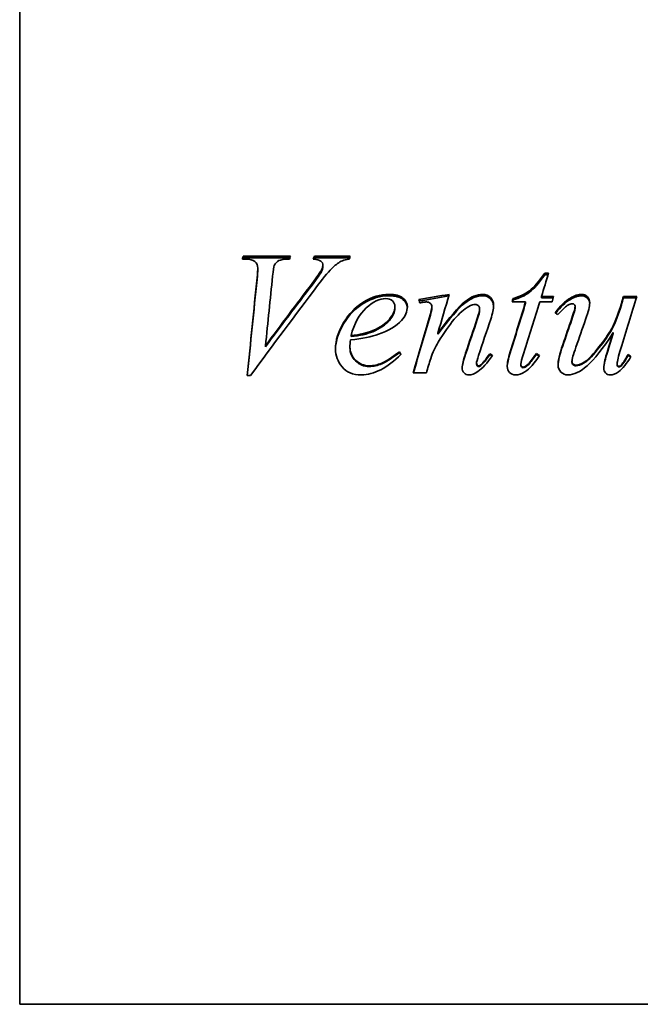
# Model space of a CAD drawing. Header units: millimetres. Extents: x 425 to 835, y 157 to 734.
# Tile 2 of 7: x 425 to 519, y 389 to 538. Entities that reach past the tile are written whole.
import ezdxf

# ---------------------------------------------------------------- set-up
doc = ezdxf.new("R2010")
doc.units = ezdxf.units.MM
doc.header["$LTSCALE"] = 3
doc.layers.add('Krawędzie widoczne(ISO)', color=7, linetype='Continuous', lineweight=35, true_color=0x262659)

msp = doc.modelspace()

# ---------------------------------------------------------------- linework, layer by layer
at = {"layer": 'Krawędzie widoczne(ISO)'}
for p, q in [((425.35, 564.6), (425.35, 389)), ((459.47, 501.59), (458.98, 501.59)), ((459.11, 502.06), (466.23, 502.06)), ((459.11, 501.77), (459.11, 502.06)), ((459.11, 501.77), (466.14, 501.77)), ((469.85, 502.06), (475.24, 502.06)), ((469.85, 501.77), (469.85, 502.06)), ((469.85, 501.77), (475.16, 501.77)), ((461.3, 499.98), (461.3, 500.25)), ((470.94, 499.73), (470.94, 500)), ((471.13, 500.42), (471.13, 500.69)), ((504.63, 499.48), (505.22, 499.48)), ((504.63, 499.23), (504.63, 499.48)), ((504.63, 499.23), (505.14, 499.23)), ((499.85, 495.44), (499.85, 495.66)), ((504.14, 495.97), (505.98, 495.97)), ((504.14, 495.75), (504.14, 495.97)), ((504.14, 495.75), (505.92, 495.75)), ((508.51, 495.5), (508.51, 495.71)), ((516.52, 495.97), (518.54, 495.97)), ((516.52, 495.75), (516.52, 495.97)), ((516.52, 495.75), (518.47, 495.75)), ((482.01, 494.2), (482.01, 494.4)), ((487.6, 494.22), (487.6, 494.42)), ((494.79, 493.96), (494.79, 494.16)), ((501.74, 495.14), (499.72, 495.14)), ((501.74, 494.93), (501.74, 495.14)), ((505.76, 495.14), (503.88, 495.14)), ((509.23, 494.27), (509.23, 494.48)), ((516.22, 494.69), (516.22, 494.89)), ((475.38, 489.88), (475.38, 490.03)), ((488.49, 490.24), (488.49, 490.4)), ((514.97, 490.34), (514.97, 490.5)), ((462.47, 488.36), (462.47, 488.49)), ((475.22, 488.17), (475.22, 488.3)), ((482.69, 487.46), (482.69, 487.59)), ((496.32, 487.17), (496.32, 487.29)), ((503.39, 487.22), (503.39, 487.34)), ((517.24, 487.07), (517.24, 487.19)), ((494.33, 485.77), (494.33, 485.88)), ((494.97, 485.51), (494.97, 485.61)), ((501.02, 485.61), (501.02, 485.71)), ((502.13, 485.61), (502.13, 485.71)), ((508.74, 486.03), (508.74, 486.14)), ((515.57, 485.71), (515.57, 485.82)), ((460.2, 484), (459.72, 484)), ((486.76, 484.41), (484.77, 484.41)), ((543.15, 389), (425.35, 389))]:
    msp.add_line(p, q, dxfattribs=at)
for points in [[(458.98, 501.59), (459.02, 501.75), (459.07, 501.9), (459.11, 502.06)], [(459.06, 501.59), (459.08, 501.65), (459.1, 501.71), (459.11, 501.77)], [(466.23, 502.06), (466.18, 501.9), (466.13, 501.75), (466.08, 501.59)], [(469.69, 501.59), (469.74, 501.75), (469.79, 501.9), (469.85, 502.06)], [(469.78, 501.59), (469.8, 501.65), (469.83, 501.71), (469.85, 501.77)], [(475.11, 501.59), (474.68, 501.56), (474.34, 501.48), (474.08, 501.35)], [(475.24, 502.06), (475.2, 501.9), (475.16, 501.75), (475.11, 501.59)], [(461.2, 498.76), (461.27, 499.5), (461.3, 500), (461.3, 500.25)], [(461.2, 498.51), (461.27, 499.24), (461.3, 499.73), (461.3, 499.98)], [(463.8, 500.62), (463.72, 500.43), (463.63, 499.9), (463.54, 499.02)], [(469.49, 497.9), (470.26, 498.91), (470.74, 499.61), (470.94, 500)], [(470.94, 500), (471.06, 500.26), (471.13, 500.49), (471.13, 500.69)], [(470.94, 499.73), (471.06, 499.99), (471.13, 500.22), (471.13, 500.42)], [(459.72, 484), (460.21, 488.98), (460.71, 493.92), (461.2, 498.76)], [(459.72, 484), (460.22, 488.9), (460.71, 493.75), (461.2, 498.51)], [(463.54, 499.02), (463.18, 495.55), (462.82, 492.04), (462.47, 488.49)], [(469.49, 497.66), (470.26, 498.66), (470.74, 499.35), (470.94, 499.73)], [(505.22, 499.48), (504.86, 498.32), (504.5, 497.15), (504.14, 495.97)], [(470.33, 497.59), (466.96, 493.13), (463.58, 488.58), (460.2, 484)], [(462.47, 488.49), (464.81, 491.66), (467.15, 494.8), (469.49, 497.9)], [(462.47, 488.36), (464.81, 491.49), (467.15, 494.6), (469.49, 497.66)], [(485.64, 495.47), (487.17, 495.74), (488.69, 496.01), (490.22, 496.27)], [(485.76, 494.99), (485.72, 495.15), (485.68, 495.31), (485.64, 495.47)], [(485.69, 495.27), (487.18, 495.52), (488.66, 495.78), (490.15, 496.04)], [(490.22, 496.27), (489.64, 494.33), (489.07, 492.37), (488.49, 490.4)], [(499.72, 495.14), (499.76, 495.31), (499.8, 495.48), (499.85, 495.66)], [(499.77, 495.14), (499.8, 495.24), (499.82, 495.34), (499.85, 495.44)], [(505.98, 495.97), (505.91, 495.69), (505.83, 495.42), (505.76, 495.14)], [(506.22, 493.5), (506.94, 494.51), (507.71, 495.24), (508.51, 495.71)], [(506.31, 493.43), (507.01, 494.37), (507.74, 495.05), (508.51, 495.5)], [(508.51, 495.71), (509.13, 496.09), (509.7, 496.27), (510.22, 496.27)], [(508.51, 495.5), (509.13, 495.87), (509.7, 496.05), (510.22, 496.05)], [(518.54, 495.97), (517.73, 493.36), (516.92, 490.72), (516.11, 488.07)], [(516.22, 494.89), (516.32, 495.25), (516.42, 495.61), (516.52, 495.97)], [(516.22, 494.69), (516.32, 495.04), (516.42, 495.4), (516.52, 495.75)], [(483.89, 494.39), (483.89, 493.67), (483.59, 492.98), (482.99, 492.32)], [(486.24, 495.07), (486.08, 495.04), (485.92, 495.02), (485.76, 494.99)], [(486.79, 495.12), (486.69, 495.12), (486.51, 495.1), (486.24, 495.07)], [(487.17, 492.66), (487.46, 493.63), (487.6, 494.22), (487.6, 494.42)], [(487.17, 492.48), (487.46, 493.44), (487.6, 494.02), (487.6, 494.22)], [(494.14, 494.75), (493.88, 494.75), (493.55, 494.64), (493.17, 494.43)], [(494.45, 492.64), (494.68, 493.3), (494.79, 493.8), (494.79, 494.16)], [(494.45, 492.46), (494.68, 493.11), (494.79, 493.61), (494.79, 493.96)], [(496.91, 494.58), (496.91, 494.06), (496.76, 493.37), (496.48, 492.51)], [(499.42, 487.57), (500.2, 490.11), (500.97, 492.64), (501.74, 495.14)], [(499.42, 487.45), (500.2, 489.96), (500.97, 492.46), (501.74, 494.93)], [(503.88, 495.14), (503.07, 492.59), (502.27, 490.02), (501.47, 487.44)], [(508.73, 492.67), (509.06, 493.64), (509.23, 494.24), (509.23, 494.48)], [(508.73, 492.49), (509.06, 493.44), (509.23, 494.04), (509.23, 494.27)], [(511.42, 494.98), (511.42, 494.51), (511.22, 493.68), (510.8, 492.48)], [(484.77, 484.41), (485.57, 487.18), (486.37, 489.93), (487.17, 492.66)], [(484.8, 484.41), (485.59, 487.12), (486.38, 489.81), (487.17, 492.48)], [(492.69, 487.37), (493.27, 489.13), (493.86, 490.89), (494.45, 492.64)], [(492.69, 487.25), (493.27, 488.99), (493.86, 490.73), (494.45, 492.46)], [(496.48, 492.51), (495.87, 490.69), (495.25, 488.87), (494.64, 487.03)], [(506.63, 493.21), (506.49, 493.3), (506.35, 493.4), (506.22, 493.5)], [(507.35, 488.62), (507.81, 489.98), (508.27, 491.33), (508.73, 492.67)], [(507.35, 488.49), (507.81, 489.83), (508.27, 491.16), (508.73, 492.49)], [(510.8, 492.48), (510.32, 491.09), (509.83, 489.7), (509.35, 488.3)], [(482.99, 492.32), (482.21, 491.47), (481.06, 490.77), (479.54, 490.24)], [(479.54, 490.24), (478.53, 489.88), (477.11, 489.6), (475.29, 489.39)], [(475.38, 490.03), (476.72, 490.18), (477.81, 490.43), (478.66, 490.79)], [(475.38, 489.88), (476.72, 490.03), (477.81, 490.27), (478.66, 490.63)], [(513.72, 486.33), (513.86, 486.93), (514.28, 488.33), (514.97, 490.5)], [(513.72, 486.22), (513.86, 486.82), (514.28, 488.2), (514.97, 490.34)], [(475.29, 489.39), (475.24, 488.96), (475.22, 488.59), (475.22, 488.3)], [(488.54, 489.04), (488.09, 488.3), (487.71, 487.48), (487.41, 486.59)], [(506.64, 485.58), (506.64, 486.25), (506.88, 487.26), (507.35, 488.62)], [(506.64, 485.54), (506.65, 486.19), (506.89, 487.18), (507.35, 488.49)], [(509.35, 488.3), (508.95, 487.16), (508.74, 486.44), (508.74, 486.14)], [(516.11, 488.07), (515.75, 486.88), (515.57, 486.13), (515.57, 485.82)], [(482.95, 487.21), (480.85, 485.14), (478.85, 484.1), (476.95, 484.1)], [(482.69, 487.59), (482.77, 487.46), (482.86, 487.33), (482.95, 487.21)], [(482.69, 487.46), (482.76, 487.36), (482.83, 487.26), (482.9, 487.16)], [(487.41, 486.59), (487.19, 485.87), (486.98, 485.14), (486.76, 484.41)], [(492.17, 485.19), (492.17, 485.62), (492.34, 486.34), (492.69, 487.37)], [(492.17, 485.14), (492.18, 485.57), (492.36, 486.27), (492.69, 487.25)], [(494.64, 487.03), (494.44, 486.4), (494.33, 486.01), (494.33, 485.88)], [(496.73, 487.05), (495.95, 485.9), (495.21, 485.08), (494.51, 484.6)], [(494.97, 485.61), (495.38, 485.97), (495.83, 486.53), (496.32, 487.29)], [(494.97, 485.51), (495.38, 485.87), (495.83, 486.42), (496.32, 487.17)], [(496.32, 487.29), (496.46, 487.21), (496.59, 487.13), (496.73, 487.05)], [(496.32, 487.17), (496.44, 487.1), (496.55, 487.03), (496.67, 486.96)], [(498.97, 485.39), (498.97, 485.87), (499.12, 486.6), (499.42, 487.57)], [(498.97, 485.35), (498.98, 485.82), (499.13, 486.52), (499.42, 487.45)], [(501.47, 487.44), (501.17, 486.55), (501.02, 485.98), (501.02, 485.71)], [(503.83, 487.02), (503.07, 485.85), (502.34, 485.03), (501.64, 484.57)], [(502.13, 485.71), (502.31, 485.89), (502.73, 486.43), (503.39, 487.34)], [(502.13, 485.61), (502.31, 485.79), (502.73, 486.32), (503.39, 487.22)], [(503.39, 487.34), (503.54, 487.23), (503.69, 487.12), (503.83, 487.02)], [(503.39, 487.22), (503.52, 487.12), (503.65, 487.03), (503.78, 486.94)], [(517.64, 486.88), (517.03, 485.81), (516.41, 485.04), (515.76, 484.56)], [(517.24, 487.19), (517.38, 487.09), (517.51, 486.99), (517.64, 486.88)], [(517.24, 487.07), (517.36, 486.98), (517.48, 486.89), (517.6, 486.8)], [(494.63, 485.45), (494.72, 485.45), (494.83, 485.51), (494.97, 485.61)], [(494.63, 485.35), (494.72, 485.35), (494.83, 485.41), (494.97, 485.51)], [(501.35, 485.28), (501.54, 485.28), (501.8, 485.42), (502.13, 485.71)], [(501.35, 485.18), (501.54, 485.18), (501.8, 485.32), (502.13, 485.61)], [(513.54, 485.14), (513.54, 485.45), (513.6, 485.84), (513.72, 486.33)], [(513.54, 485.1), (513.55, 485.39), (513.6, 485.77), (513.72, 486.22)], [(494.51, 484.6), (494.02, 484.27), (493.58, 484.1), (493.2, 484.1)], [(501.64, 484.57), (501.18, 484.26), (500.71, 484.1), (500.23, 484.1)], [(515.76, 484.56), (515.34, 484.26), (514.93, 484.1), (514.52, 484.1)]]:
    msp.add_open_spline(points, degree=3, dxfattribs=at)
for points, knots in [([(461.3, 500.25), (461.3, 500.64), (461.16, 500.96), (460.86, 501.21), (460.57, 501.47), (460.1, 501.59), (459.47, 501.59)], [0, 0, 0, 0, 1, 1, 1, 2, 2, 2, 2]), ([(466.08, 501.59), (465.31, 501.58), (464.78, 501.51), (464.49, 501.36), (464.21, 501.22), (463.98, 500.97), (463.8, 500.62)], [0, 0, 0, 0, 1, 1, 1, 2, 2, 2, 2]), ([(471.13, 500.69), (471.13, 500.92), (471.03, 501.11), (470.83, 501.28), (470.62, 501.45), (470.24, 501.56), (469.69, 501.59)], [0, 0, 0, 0, 1, 1, 1, 2, 2, 2, 2]), ([(474.08, 501.35), (473.59, 501.13), (473.11, 500.79), (472.63, 500.34), (472.15, 499.89), (471.38, 498.98), (470.33, 497.59)], [0, 0, 0, 0, 1, 1, 1, 2, 2, 2, 2]), ([(499.85, 495.66), (500.83, 495.91), (501.66, 496.3), (502.33, 496.82), (503.01, 497.33), (503.77, 498.22), (504.63, 499.48)], [0, 0, 0, 0, 1, 1, 1, 2, 2, 2, 2]), ([(499.85, 495.44), (500.83, 495.7), (501.66, 496.08), (502.33, 496.59), (503.01, 497.1), (503.77, 497.98), (504.63, 499.23)], [0, 0, 0, 0, 1, 1, 1, 2, 2, 2, 2]), ([(473.04, 487.99), (473.04, 489.31), (473.45, 490.64), (474.26, 492), (475.07, 493.36), (476.1, 494.4), (477.33, 495.15), (478.56, 495.9), (479.82, 496.27), (481.13, 496.27)], [0, 0, 0, 0, 1, 1, 1, 2, 2, 2, 3, 3, 3, 3]), ([(473.04, 487.94), (473.05, 489.21), (473.46, 490.51), (474.26, 491.83), (475.07, 493.17), (476.1, 494.2), (477.33, 494.94), (478.56, 495.68), (479.82, 496.05), (481.13, 496.05)], [0.017871, 0.017871, 0.017871, 0.017871, 1, 1, 1, 2, 2, 2, 3, 3, 3, 3]), ([(480.63, 495.63), (479.7, 495.63), (478.71, 495.16), (477.67, 494.22), (476.63, 493.28), (475.87, 491.88), (475.38, 490.03)], [0, 0, 0, 0, 1, 1, 1, 2, 2, 2, 2]), ([(482.01, 494.4), (482.01, 494.77), (481.89, 495.06), (481.65, 495.29), (481.41, 495.51), (481.07, 495.63), (480.63, 495.63)], [0, 0, 0, 0, 1, 1, 1, 2, 2, 2, 2]), ([(481.13, 496.27), (482.07, 496.27), (482.76, 496.09), (483.22, 495.71), (483.67, 495.34), (483.89, 494.9), (483.89, 494.39)], [0, 0, 0, 0, 1, 1, 1, 2, 2, 2, 2]), ([(481.13, 496.05), (482.07, 496.05), (482.76, 495.87), (483.22, 495.5), (483.64, 495.15), (483.86, 494.74), (483.89, 494.28)], [0, 0, 0, 0, 1, 1, 1, 1.940546, 1.940546, 1.940546, 1.940546]), ([(488.49, 490.4), (490.26, 492.81), (491.61, 494.38), (492.55, 495.14), (493.49, 495.9), (494.4, 496.27), (495.27, 496.27)], [0, 0, 0, 0, 1, 1, 1, 2, 2, 2, 2]), ([(488.49, 490.24), (490.26, 492.63), (491.61, 494.18), (492.55, 494.93), (493.49, 495.68), (494.4, 496.05), (495.27, 496.05)], [0, 0, 0, 0, 1, 1, 1, 2, 2, 2, 2]), ([(495.27, 496.27), (495.74, 496.27), (496.13, 496.12), (496.44, 495.8), (496.75, 495.48), (496.91, 495.08), (496.91, 494.58)], [0, 0, 0, 0, 1, 1, 1, 2, 2, 2, 2]), ([(495.27, 496.05), (495.74, 496.05), (496.13, 495.9), (496.44, 495.58), (496.73, 495.29), (496.89, 494.92), (496.9, 494.47)], [0, 0, 0, 0, 1, 1, 1, 1.935087, 1.935087, 1.935087, 1.935087]), ([(510.22, 496.27), (510.57, 496.27), (510.86, 496.15), (511.08, 495.91), (511.31, 495.66), (511.42, 495.35), (511.42, 494.98)], [0, 0, 0, 0, 1, 1, 1, 2, 2, 2, 2]), ([(510.22, 496.05), (510.57, 496.05), (510.86, 495.93), (511.08, 495.69), (511.29, 495.47), (511.4, 495.2), (511.42, 494.88)], [0, 0, 0, 0, 1, 1, 1, 1.905456, 1.905456, 1.905456, 1.905456]), ([(478.66, 490.79), (479.77, 491.27), (480.61, 491.85), (481.17, 492.51), (481.73, 493.18), (482.01, 493.81), (482.01, 494.4)], [0, 0, 0, 0, 1, 1, 1, 2, 2, 2, 2]), ([(478.66, 490.63), (479.77, 491.11), (480.61, 491.68), (481.17, 492.33), (481.73, 492.99), (482.01, 493.61), (482.01, 494.2)], [0, 0, 0, 0, 1, 1, 1, 2, 2, 2, 2]), ([(487.6, 494.42), (487.6, 494.6), (487.52, 494.76), (487.36, 494.91), (487.21, 495.05), (487.01, 495.12), (486.79, 495.12)], [0, 0, 0, 0, 1, 1, 1, 2, 2, 2, 2]), ([(493.17, 494.43), (492.47, 494.05), (491.73, 493.41), (490.97, 492.51), (490.2, 491.6), (489.39, 490.45), (488.54, 489.04)], [0, 0, 0, 0, 1, 1, 1, 2, 2, 2, 2]), ([(494.79, 494.16), (494.79, 494.33), (494.73, 494.47), (494.6, 494.58), (494.47, 494.69), (494.32, 494.75), (494.14, 494.75)], [0, 0, 0, 0, 1, 1, 1, 2, 2, 2, 2]), ([(508.8, 494.85), (508.58, 494.85), (508.35, 494.79), (508.13, 494.66), (507.91, 494.53), (507.41, 494.04), (506.63, 493.21)], [0, 0, 0, 0, 1, 1, 1, 2, 2, 2, 2]), ([(509.23, 494.48), (509.23, 494.57), (509.19, 494.66), (509.1, 494.74), (509.01, 494.81), (508.91, 494.85), (508.8, 494.85)], [0, 0, 0, 0, 1, 1, 1, 2, 2, 2, 2]), ([(509.38, 485.58), (509.68, 485.58), (510.08, 485.73), (510.57, 486.01), (511.06, 486.3), (511.71, 486.95), (512.52, 487.95), (513.34, 488.95), (514.01, 489.89), (514.54, 490.76), (515.07, 491.63), (515.63, 493.01), (516.22, 494.89)], [0, 0, 0, 0, 1, 1, 1, 2, 2, 2, 3, 3, 3, 4, 4, 4, 4]), ([(509.38, 485.48), (509.68, 485.48), (510.08, 485.63), (510.57, 485.91), (511.06, 486.19), (511.71, 486.83), (512.52, 487.82), (513.34, 488.81), (514.01, 489.74), (514.54, 490.6), (515.07, 491.46), (515.63, 492.83), (516.22, 494.69)], [0, 0, 0, 0, 1, 1, 1, 2, 2, 2, 3, 3, 3, 4, 4, 4, 4]), ([(514.97, 490.5), (513.41, 488.07), (512.1, 486.39), (511.05, 485.47), (509.99, 484.56), (509.02, 484.1), (508.14, 484.1)], [0, 0, 0, 0, 1, 1, 1, 2, 2, 2, 2]), ([(476.95, 484.1), (475.66, 484.1), (474.68, 484.51), (474.02, 485.32), (473.37, 486.13), (473.04, 487.02), (473.04, 487.99)], [0, 0, 0, 0, 1, 1, 1, 2, 2, 2, 2]), ([(475.22, 488.3), (475.22, 487.52), (475.5, 486.86), (476.07, 486.31), (476.64, 485.76), (477.33, 485.48), (478.14, 485.48)], [0, 0, 0, 0, 1, 1, 1, 2, 2, 2, 2]), ([(475.22, 488.17), (475.22, 487.4), (475.5, 486.74), (476.07, 486.2), (476.64, 485.65), (477.33, 485.38), (478.14, 485.38)], [0, 0, 0, 0, 1, 1, 1, 2, 2, 2, 2]), ([(478.14, 485.48), (478.79, 485.48), (479.41, 485.61), (480.01, 485.87), (480.61, 486.13), (481.5, 486.7), (482.69, 487.59)], [0, 0, 0, 0, 1, 1, 1, 2, 2, 2, 2]), ([(478.14, 485.38), (478.79, 485.38), (479.41, 485.51), (480.01, 485.77), (480.61, 486.02), (481.5, 486.59), (482.69, 487.46)], [0, 0, 0, 0, 1, 1, 1, 2, 2, 2, 2]), ([(515.82, 485.39), (515.94, 485.39), (516.06, 485.46), (516.2, 485.58), (516.34, 485.71), (516.69, 486.25), (517.24, 487.19)], [0, 0, 0, 0, 1, 1, 1, 2, 2, 2, 2]), ([(515.82, 485.3), (515.94, 485.3), (516.06, 485.36), (516.2, 485.48), (516.34, 485.61), (516.69, 486.14), (517.24, 487.07)], [0, 0, 0, 0, 1, 1, 1, 2, 2, 2, 2]), ([(493.2, 484.1), (492.89, 484.1), (492.64, 484.2), (492.45, 484.4), (492.26, 484.59), (492.17, 484.86), (492.17, 485.19)], [0, 0, 0, 0, 1, 1, 1, 2, 2, 2, 2]), ([(494.33, 485.88), (494.33, 485.76), (494.36, 485.66), (494.43, 485.58), (494.49, 485.49), (494.56, 485.45), (494.63, 485.45)], [0, 0, 0, 0, 1, 1, 1, 2, 2, 2, 2]), ([(494.33, 485.77), (494.33, 485.66), (494.36, 485.56), (494.43, 485.48), (494.49, 485.39), (494.56, 485.35), (494.63, 485.35)], [0, 0, 0, 0, 1, 1, 1, 2, 2, 2, 2]), ([(500.23, 484.1), (499.86, 484.1), (499.55, 484.22), (499.32, 484.46), (499.08, 484.7), (498.97, 485.01), (498.97, 485.39)], [0, 0, 0, 0, 1, 1, 1, 2, 2, 2, 2]), ([(501.02, 485.71), (501.02, 485.58), (501.06, 485.47), (501.12, 485.39), (501.18, 485.31), (501.26, 485.28), (501.35, 485.28)], [0, 0, 0, 0, 1, 1, 1, 2, 2, 2, 2]), ([(501.02, 485.61), (501.02, 485.48), (501.06, 485.37), (501.12, 485.3), (501.18, 485.22), (501.26, 485.18), (501.35, 485.18)], [0, 0, 0, 0, 1, 1, 1, 2, 2, 2, 2]), ([(508.14, 484.1), (507.72, 484.1), (507.36, 484.24), (507.08, 484.52), (506.79, 484.8), (506.64, 485.15), (506.64, 485.58)], [0, 0, 0, 0, 1, 1, 1, 2, 2, 2, 2]), ([(508.74, 486.14), (508.74, 485.96), (508.8, 485.83), (508.91, 485.73), (509.03, 485.63), (509.18, 485.58), (509.38, 485.58)], [0, 0, 0, 0, 1, 1, 1, 2, 2, 2, 2]), ([(508.74, 486.03), (508.74, 485.86), (508.8, 485.72), (508.91, 485.63), (509.03, 485.53), (509.18, 485.48), (509.38, 485.48)], [0, 0, 0, 0, 1, 1, 1, 2, 2, 2, 2]), ([(514.52, 484.1), (514.23, 484.1), (513.99, 484.2), (513.81, 484.4), (513.63, 484.59), (513.54, 484.84), (513.54, 485.14)], [0, 0, 0, 0, 1, 1, 1, 2, 2, 2, 2]), ([(515.57, 485.82), (515.57, 485.67), (515.59, 485.56), (515.63, 485.5), (515.68, 485.43), (515.74, 485.39), (515.82, 485.39)], [0, 0, 0, 0, 1, 1, 1, 2, 2, 2, 2]), ([(515.57, 485.71), (515.57, 485.57), (515.59, 485.46), (515.63, 485.4), (515.68, 485.33), (515.74, 485.3), (515.82, 485.3)], [0, 0, 0, 0, 1, 1, 1, 2, 2, 2, 2])]:
    msp.add_open_spline(points, degree=3, knots=knots, dxfattribs=at)

doc.saveas('drawing.dxf')
